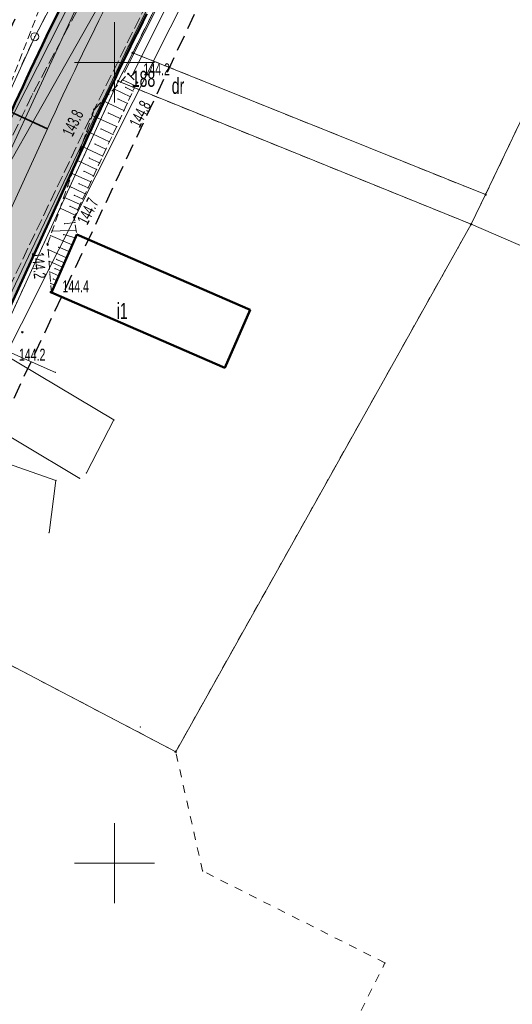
# Model space of a CAD drawing. Extents: x 6456700 to 6518119, y 5963420 to 5980059.
# Tile 136 of 256: x 6512263 to 6512294, y 5965890 to 5965952. Entities that reach past the tile are written whole.
import ezdxf
from ezdxf.enums import TextEntityAlignment as Align

# ---------------------------------------------------------------- set-up
doc = ezdxf.new("R2010")
doc.units = 0
doc.header["$MEASUREMENT"] = 0
for name, pattern in [('L_0_03', [1, 0.5, -0.5]), ('L_0_04', [1.5, 1, -0.5]), ('L_0_52', [1, 0.75, -0.25]), ('L_0_5A', [0.75, 0.5, -0.25])]:
    doc.linetypes.add(name, pattern=pattern)
doc.layers.get('0').update_dxf_attribs({"color": 2, "linetype": 'CONTINUOUS', "lineweight": 5})
for name, color, linetype, lineweight in [('000_Inne__niezydentyfikowane_', 7, 'CONTINUOUS', 18), ('18mm Kreska ciągła', 7, 'CONTINUOUS', 18), ('202_punkt_graniczny', 7, 'CONTINUOUS', 18), ('203_punkt_graniczny', 7, 'CONTINUOUS', 18), ('210_oznaczenie_konturu_uzytku_gruntowego', 96, 'CONTINUOUS', 18), ('211_numer_dzialki_ewidencyjnej', 7, 'CONTINUOUS', 18), ('218_kontur_uzytku_gruntowego', 96, 'L_0_03', 18), ('219_dzialka_ewidencyjna', 7, 'CONTINUOUS', 18), ('312_budynek_ewidencyjny', 7, 'CONTINUOUS', 18), ('312_oznaczenie_budynku_ewidencyjnego_Atr117', 7, 'CONTINUOUS', 18), ('35mm Ciągła', 7, 'CONTINUOUS', 35), ('50mm Kreska ciągła', 7, 'CONTINUOUS', 50), ('9mm Kreska ciągła', 252, 'CONTINUOUS', 9), ('jezdnia', 7, 'CONTINUOUS', 18), ('ogrodzenie_trwale', 7, 'CONTINUOUS', 18), ('pikieta_naturalna', 7, 'CONTINUOUS', 18), ('pikieta_naturalna_Atr2', 7, 'CONTINUOUS', 18), ('przewod_elektroenergetyczny_niskiego_napiecia', 7, 'CONTINUOUS', 18), ('przewod_kanalizacyjny', 7, 'CONTINUOUS', 18), ('przewod_telekomunikacyjny_podziemny', 7, 'CONTINUOUS', 18), ('przewod_wodociagowy', 7, 'CONTINUOUS', 18), ('sciana_oporowa__linia_', 7, 'CONTINUOUS', 18), ('siatka_krzyrzy', 7, 'CONTINUOUS', 18), ('skarpa_nieumocniona', 7, 'CONTINUOUS', 18), ('Zakres', 7, 'CONTINUOUS', 18)]:
    doc.layers.add(name, color=color, linetype=linetype, lineweight=lineweight)
doc.styles.get("Standard").update_dxf_attribs({"font": 'txt', "width": 0.75})

# ---------------------------------------------------------------- blocks, each defined once
blk = doc.blocks.new('mdcp_nowa')
at = {"layer": '203_punkt_graniczny', "linetype": 'Continuous', "lineweight": 18}
for points in [[(6495001.13, 5982400.555, 1), (6495001.13, 5982400.645, 1)], [(6495000.23, 5982398.775, 1), (6495000.23, 5982398.865, 1)], [(6495023.19, 5982391.695, 1), (6495023.19, 5982391.785, 1)], [(6495022.28, 5982389.845, 1), (6495022.28, 5982389.935, 1)], [(6495003.82, 5982356.915, 1), (6495003.82, 5982357.005, 1)]]:
    blk.add_hatch(color=18, dxfattribs=at).paths.add_polyline_path(points)
at = {"layer": 'pikieta_naturalna', "linetype": 'Continuous', "lineweight": 18}
for points in [[(6495000.85, 5982399.235, 1), (6495000.85, 5982399.325, 1)], [(6495001.4, 5982398.695, 1), (6495001.4, 5982398.785, 1)], [(6494998.73, 5982397.015, 1), (6494998.73, 5982397.105, 1)], [(6494997.48, 5982390.275, 1), (6494997.48, 5982390.365, 1)], [(6494995.81, 5982388.595, 1), (6494995.81, 5982388.685, 1)], [(6494996.01, 5982385.605, 1), (6494996.01, 5982385.695, 1)], [(6494994.23, 5982383.105, 1), (6494994.23, 5982383.195, 1)]]:
    blk.add_hatch(color=18, dxfattribs=at).paths.add_polyline_path(points)
at = {"layer": '000_Inne__niezydentyfikowane_', "linetype": 'Continuous', "lineweight": 18, "flags": 128}
for points in [[(6495001.3, 5982398.53), (6495000.5, 5982398.91)], [(6495000.99, 5982397.85), (6494999.95, 5982398.34)], [(6495001.16, 5982398.21), (6495000.7, 5982398.43)], [(6495000.58, 5982396.99), (6494999.25, 5982397.61)], [(6495000.8, 5982397.44), (6495000.21, 5982397.72)], [(6495000.12, 5982395.99), (6494998.6, 5982396.69)], [(6495000.35, 5982396.49), (6494999.6, 5982396.84)], [(6494999.89, 5982395.5), (6494999.16, 5982395.84)], [(6494999.68, 5982395.04), (6494998.26, 5982395.7)], [(6494999.26, 5982394.15), (6494997.93, 5982394.76)], [(6494999.46, 5982394.58), (6494998.78, 5982394.9)], [(6494999.06, 5982393.72), (6494998.42, 5982394.02)], [(6494998.87, 5982393.31), (6494997.63, 5982393.89)], [(6494998.51, 5982392.53), (6494997.35, 5982393.07)], [(6494998.69, 5982392.92), (6494998.09, 5982393.2)], [(6494998.17, 5982391.8), (6494997.08, 5982392.31)], [(6494998.34, 5982392.16), (6494997.78, 5982392.42)], [(6494997.85, 5982391.12), (6494996.83, 5982391.59)], [(6494998.01, 5982391.46), (6494997.48, 5982391.7)], [(6494997.54, 5982390.45), (6494996.59, 5982390.89)], [(6494997.7, 5982390.79), (6494997.21, 5982391.02)], [(6494997.52, 5982390.01), (6494996.87, 5982389.92)], [(6494997.35, 5982388.6), (6494996, 5982389.18)], [(6494997.59, 5982389.52), (6494996.09, 5982389.46)], [(6494997.54, 5982389.04), (6494996.82, 5982389.25)], [(6494997.16, 5982388.18), (6494996.51, 5982388.46)], [(6494997, 5982387.8), (6494995.84, 5982388.31)], [(6494996.75, 5982387.21), (6494995.9, 5982387.58)], [(6494996.87, 5982387.49), (6494996.37, 5982387.7)], [(6494996.51, 5982386.67), (6494995.95, 5982386.91)], [(6494996.64, 5982386.96), (6494996.28, 5982387.12)], [(6494996.26, 5982386.09), (6494996.01, 5982386.2)], [(6494996.39, 5982386.38), (6494996.18, 5982386.47)]]:
    blk.add_lwpolyline(points, dxfattribs=at)
at = {"layer": '000_Inne__niezydentyfikowane_'}
for p in [(6495000.5, 5982398.91), (6494999.95, 5982398.34), (6495000.7, 5982398.43), (6495001.16, 5982398.21), (6495001.3, 5982398.53), (6494999.25, 5982397.61), (6495000.21, 5982397.72), (6495000.99, 5982397.85), (6495000.58, 5982396.99), (6495000.8, 5982397.44), (6494998.6, 5982396.69), (6494999.6, 5982396.84), (6495000.35, 5982396.49), (6494999.16, 5982395.84), (6495000.12, 5982395.99), (6494998.26, 5982395.7), (6494999.89, 5982395.5), (6494997.93, 5982394.76), (6494998.78, 5982394.9), (6494999.46, 5982394.58), (6494999.68, 5982395.04), (6494998.42, 5982394.02), (6494999.26, 5982394.15), (6494997.63, 5982393.89), (6494998.87, 5982393.31), (6494999.06, 5982393.72), (6494997.35, 5982393.07), (6494998.09, 5982393.2), (6494998.69, 5982392.92), (6494997.08, 5982392.31), (6494997.78, 5982392.42), (6494998.34, 5982392.16), (6494998.51, 5982392.53), (6494996.83, 5982391.59), (6494997.48, 5982391.7), (6494998.01, 5982391.46), (6494998.17, 5982391.8), (6494996.59, 5982390.89), (6494997.21, 5982391.02), (6494997.85, 5982391.12), (6494997.54, 5982390.45), (6494997.7, 5982390.79), (6494996.87, 5982389.92), (6494997.52, 5982390.01), (6494996, 5982389.18), (6494996.09, 5982389.46), (6494996.82, 5982389.25), (6494997.54, 5982389.04), (6494997.59, 5982389.52), (6494996.51, 5982388.46), (6494997.35, 5982388.6), (6494995.84, 5982388.31), (6494997, 5982387.8), (6494997.16, 5982388.18), (6494995.9, 5982387.58), (6494996.37, 5982387.7), (6494996.75, 5982387.21), (6494996.87, 5982387.49), (6494995.95, 5982386.91), (6494996.28, 5982387.12), (6494996.51, 5982386.67), (6494996.64, 5982386.96), (6494996.01, 5982386.2), (6494996.18, 5982386.47), (6494996.26, 5982386.09), (6494996.39, 5982386.38)]:
    blk.add_point(p, dxfattribs=at)
at = {"layer": '202_punkt_graniczny', "color": 7, "linetype": 'Continuous', "lineweight": 18}
blk.add_circle((6494995.01, 5982401.6), 0.25, dxfattribs=at)
at = {"layer": '202_punkt_graniczny'}
blk.add_point((6494995.01, 5982401.6), dxfattribs=at)
at = {"layer": '203_punkt_graniczny', "color": 7, "linetype": 'Continuous', "lineweight": 18}
for centre in [(6495001.13, 5982400.6), (6495000.23, 5982398.82), (6495023.19, 5982391.74), (6495022.28, 5982389.89), (6495003.82, 5982356.96)]:
    blk.add_circle(centre, 0.045, dxfattribs=at)
at = {"layer": '203_punkt_graniczny'}
for p in [(6495001.13, 5982400.6), (6495000.23, 5982398.82), (6495023.19, 5982391.74), (6495022.28, 5982389.89), (6495003.82, 5982356.96)]:
    blk.add_point(p, dxfattribs=at)
at = {"layer": '218_kontur_uzytku_gruntowego', "lineweight": 18, "flags": 128}
for points in [[(6495021.2, 5982440.54), (6495001.13, 5982400.6)], [(6494995.01, 5982401.6), (6495002.19, 5982415.31)], [(6494974.22, 5982356.22), (6494995.01, 5982401.6)], [(6495001.13, 5982400.6), (6495000.23, 5982398.82)], [(6495023.19, 5982391.74), (6495001.13, 5982400.6)], [(6495000.23, 5982398.82), (6494985.44, 5982366.58)], [(6495022.28, 5982389.89), (6495000.23, 5982398.82)], [(6495023.19, 5982391.74), (6495026.53, 5982398.74)], [(6495022.28, 5982389.89), (6495023.19, 5982391.74)], [(6495003.82, 5982356.96), (6495022.28, 5982389.89)], [(6494985.44, 5982366.58), (6495003.82, 5982356.96)], [(6495005.5, 5982349.51), (6495003.82, 5982356.96)], [(6495016.9, 5982343.77), (6495005.5, 5982349.51)], [(6495013.16, 5982336.34), (6495016.9, 5982343.77)]]:
    blk.add_lwpolyline(points, dxfattribs=at)
at = {"layer": '218_kontur_uzytku_gruntowego'}
for p in [(6494995.01, 5982401.6), (6494995.01, 5982401.6), (6494995.01, 5982401.6), (6494995.01, 5982401.6), (6495001.13, 5982400.6), (6495001.13, 5982400.6), (6495001.13, 5982400.6), (6495001.13, 5982400.6), (6495001.13, 5982400.6), (6495001.13, 5982400.6), (6495000.23, 5982398.82), (6495000.23, 5982398.82), (6495000.23, 5982398.82), (6495000.23, 5982398.82), (6495000.23, 5982398.82), (6495000.23, 5982398.82), (6495023.19, 5982391.74), (6495023.19, 5982391.74), (6495023.19, 5982391.74), (6495023.19, 5982391.74), (6495022.28, 5982389.89), (6495022.28, 5982389.89), (6495022.28, 5982389.89), (6495022.28, 5982389.89), (6495003.82, 5982356.96), (6495003.82, 5982356.96), (6495003.82, 5982356.96), (6495003.82, 5982356.96), (6495005.5, 5982349.51), (6495005.5, 5982349.51), (6495016.9, 5982343.77), (6495016.9, 5982343.77)]:
    blk.add_point(p, dxfattribs=at)
at = {"layer": '219_dzialka_ewidencyjna', "color": 3, "linetype": 'Continuous', "lineweight": 18, "flags": 128}
for points in [[(6495021.2, 5982440.54), (6495001.13, 5982400.6)], [(6494995.01, 5982401.6), (6495002.19, 5982415.31)], [(6494974.22, 5982356.22), (6494995.01, 5982401.6)], [(6495001.13, 5982400.6), (6495000.23, 5982398.82)], [(6495001.13, 5982400.6), (6495023.19, 5982391.74)], [(6495000.23, 5982398.82), (6494985.44, 5982366.58)], [(6495000.23, 5982398.82), (6495022.28, 5982389.89)], [(6495023.19, 5982391.74), (6495026.53, 5982398.74)], [(6495022.28, 5982389.89), (6495023.19, 5982391.74)], [(6495003.82, 5982356.96), (6495022.28, 5982389.89)], [(6495022.28, 5982389.89), (6495056.57, 5982375.07)], [(6494985.44, 5982366.58), (6495003.82, 5982356.96)]]:
    blk.add_lwpolyline(points, dxfattribs=at)
at = {"layer": '219_dzialka_ewidencyjna', "color": 3}
for p in [(6494995.01, 5982401.6), (6494995.01, 5982401.6), (6495001.13, 5982400.6), (6495001.13, 5982400.6), (6495001.13, 5982400.6), (6495000.23, 5982398.82), (6495000.23, 5982398.82), (6495000.23, 5982398.82), (6495023.19, 5982391.74), (6495023.19, 5982391.74), (6495023.19, 5982391.74), (6495022.28, 5982389.89), (6495022.28, 5982389.89), (6495022.28, 5982389.89), (6495022.28, 5982389.89), (6495003.82, 5982356.96), (6495003.82, 5982356.96)]:
    blk.add_point(p, dxfattribs=at)
at = {"layer": '312_budynek_ewidencyjny', "color": 7, "linetype": 'Continuous', "lineweight": 50, "flags": 128}
for points in [[(6494996.06, 5982385.63), (6494997.63, 5982389.25)], [(6494997.63, 5982389.25), (6495008.47, 5982384.55)], [(6495006.9, 5982380.93), (6494996.06, 5982385.63)], [(6495008.47, 5982384.55), (6495006.9, 5982380.93)]]:
    blk.add_lwpolyline(points, dxfattribs=at)
at = {"layer": '312_budynek_ewidencyjny'}
for p in [(6494997.63, 5982389.25), (6494997.63, 5982389.25), (6494996.06, 5982385.63), (6494996.06, 5982385.63), (6495008.47, 5982384.55), (6495008.47, 5982384.55), (6495006.9, 5982380.93), (6495006.9, 5982380.93)]:
    blk.add_point(p, dxfattribs=at)
at = {"layer": 'jezdnia', "color": 7, "linetype": 'L_0_52', "lineweight": 18, "flags": 128}
blk.add_lwpolyline([(6495134.37, 5982583.3), (6495113.38, 5982574.25), (6495104.78, 5982567.21), (6495094.42, 5982556.42), (6495077.25, 5982527.64), (6495065.47, 5982509.01), (6495049.82, 5982491.48), (6495035, 5982466.78), (6495029.3, 5982456), (6495014.86, 5982429.39), (6495004.75, 5982409.18), (6494998.73, 5982397.06), (6494987.52, 5982373.63), (6494982.83, 5982364.72), (6494972.31, 5982345.03), (6494970.53, 5982342.23), (6494960.57, 5982327.01), (6494956.04, 5982320.35), (6494947.33, 5982304.72), (6494935.61, 5982281.93), (6494926.04, 5982257.99), (6494919.72, 5982242.45), (6494913.81, 5982225.8), (6494910.48, 5982216.25), (6494906.14, 5982216.99), (6494909.9, 5982227.31), (6494916.12, 5982243.16), (6494921.48, 5982258.77), (6494931.15, 5982282.69), (6494943.64, 5982306.31), (6494959.06, 5982330.89), (6494969.1, 5982347.08), (6494979.83, 5982365.44), (6494985.75, 5982378.98), (6494994.88, 5982398.03), (6495001.66, 5982410.76), (6495011.8, 5982430.8), (6495026, 5982457.23), (6495032.25, 5982468.97), (6495046.11, 5982493.71), (6495063.09, 5982514.09), (6495073.26, 5982529.52), (6495082.96, 5982547.05), (6495093.01, 5982560.56), (6495101.98, 5982569.59), (6495101.3, 5982571.6), (6495108.99, 5982577.59), (6495110.03, 5982578.44), (6495121.58, 5982583.64), (6495122.46, 5982584.02), (6495130.77, 5982587.79), (6495134.82, 5982589.62), (6495140.56, 5982589.08), (6495141.32, 5982585.54)], close=True, dxfattribs=at)
at = {"layer": 'jezdnia'}
for p in [(6494994.88, 5982398.03), (6494998.73, 5982397.06)]:
    blk.add_point(p, dxfattribs=at)
at = {"layer": 'ogrodzenie_trwale'}
for p in [(6495000.85, 5982399.28), (6495001.4, 5982398.74), (6494997.48, 5982390.32), (6495022.26, 5982389.87), (6494997.63, 5982389.25), (6494996.06, 5982385.63), (6495001.61, 5982358.51)]:
    blk.add_point(p, dxfattribs=at)
at = {"layer": 'pikieta_naturalna', "color": 7, "linetype": 'Continuous', "lineweight": 18}
for centre in [(6495000.85, 5982399.28), (6495001.4, 5982398.74), (6494998.73, 5982397.06), (6494997.48, 5982390.32), (6494995.81, 5982388.64), (6494996.01, 5982385.65), (6494994.23, 5982383.15)]:
    blk.add_circle(centre, 0.045, dxfattribs=at)
at = {"layer": 'pikieta_naturalna'}
for p in [(6495000.85, 5982399.28), (6495001.4, 5982398.74), (6494998.73, 5982397.06), (6494997.48, 5982390.32), (6494995.81, 5982388.64), (6494996.01, 5982385.65), (6494994.23, 5982383.15)]:
    blk.add_point(p, dxfattribs=at)
at = {"layer": 'przewod_elektroenergetyczny_niskiego_napiecia', "color": 1, "linetype": 'Continuous', "lineweight": 18, "flags": 128}
blk.add_lwpolyline([(6494991.84, 5982379.08), (6495008.11, 5982411.42)], dxfattribs=at)
at = {"layer": 'przewod_kanalizacyjny', "color": 34, "linetype": 'Continuous', "lineweight": 18, "flags": 128}
for points in [[(6494999.92, 5982408.39), (6494988.61, 5982384.03), (6494977.39, 5982361.98)], [(6494988.61, 5982384.03), (6494996.3, 5982380.64)]]:
    blk.add_lwpolyline(points, dxfattribs=at)
at = {"layer": 'przewod_kanalizacyjny'}
blk.add_point((6494996.3, 5982380.64), dxfattribs=at)
at = {"layer": 'przewod_telekomunikacyjny_podziemny', "color": 30, "linetype": 'Continuous', "lineweight": 18, "flags": 128}
for points in [[(6494901.62, 5982190.73), (6494906.93, 5982205.38), (6494911.62, 5982220.93), (6494915.73, 5982231.59), (6494911.08, 5982233.33), (6494928.49, 5982275.35), (6494946.57, 5982313.81), (6494960.48, 5982334.35), (6494965.17, 5982341.38), (6494972.14, 5982353.83), (6494985.3, 5982378.53), (6494993.02, 5982395.45), (6495008.18, 5982425.35), (6495017.88, 5982443.43), (6495022.56, 5982450.66), (6495031.38, 5982466.91), (6495039.03, 5982482.79), (6495040.55, 5982485.59), (6495048.7, 5982498.93), (6495056.63, 5982506.55), (6495061.71, 5982512.37), (6495068.26, 5982521.25), (6495074.92, 5982532.24)], [(6495079.35, 5982530.1), (6495069.82, 5982513.52), (6495056.99, 5982497.18), (6495053.61, 5982496.6), (6495048.81, 5982491.02), (6495045.68, 5982486.07), (6495035.4, 5982467.7), (6495024.87, 5982448.34), (6495020.12, 5982439.66), (6495011.73, 5982422.62), (6495000.86, 5982401), (6494989.14, 5982376.4), (6494979.09, 5982355.95), (6494962.09, 5982330.47)], [(6494985.3, 5982378.53), (6494989.14, 5982376.4), (6494996.33, 5982373.9), (6494995.91, 5982370.63)]]:
    blk.add_lwpolyline(points, dxfattribs=at)
at = {"layer": 'przewod_telekomunikacyjny_podziemny'}
for p in [(6495000.86, 5982401), (6494996.33, 5982373.9), (6494995.91, 5982370.63)]:
    blk.add_point(p, dxfattribs=at)
at = {"layer": 'przewod_wodociagowy', "color": 5, "linetype": 'Continuous', "lineweight": 18, "flags": 128}
for points in [[(6495017.75, 5982443.85), (6495018.43, 5982443.5), (6495020.19, 5982442.47), (6495019.93, 5982441.89), (6495017.22, 5982436.61), (6495011.99, 5982426.45), (6494988.27, 5982384.63), (6494977.81, 5982365.14), (6494958.57, 5982329.31)], [(6494997.82, 5982374.02), (6494990.43, 5982378.42), (6494979.89, 5982385.17), (6494955.52, 5982368.37), (6494955.2, 5982366.88)], [(6494988.27, 5982384.63), (6494999.96, 5982377.67), (6494998.24, 5982374.36)]]:
    blk.add_lwpolyline(points, dxfattribs=at)
at = {"layer": 'przewod_wodociagowy'}
for p in [(6494999.96, 5982377.67), (6494998.24, 5982374.36), (6494997.82, 5982374.02)]:
    blk.add_point(p, dxfattribs=at)
at = {"layer": 'sciana_oporowa__linia_', "color": 7, "linetype": 'Continuous', "lineweight": 18, "flags": 128}
for points in [[(6495000.627, 5982399.393), (6495006.786, 5982411.63), (6495009.065, 5982416.38), (6495016.92, 5982432.204), (6495019.729, 5982432.063), (6495022.242, 5982430.928)], [(6495001.073, 5982399.168), (6495007.234, 5982411.41), (6495009.514, 5982416.16), (6495017.28, 5982431.596), (6495019.611, 5982431.557), (6495022.037, 5982430.472)]]:
    blk.add_lwpolyline(points, dxfattribs=at)
at = {"layer": 'sciana_oporowa__linia_'}
for p in [(6495000.627, 5982399.393), (6495001.073, 5982399.168)]:
    blk.add_point(p, dxfattribs=at)
at = {"layer": 'siatka_krzyrzy', "linetype": 'Continuous', "lineweight": 18, "flags": 128}
for points in [[(6495000, 5982397.5), (6495000, 5982402.5)], [(6494997.5, 5982400), (6495002.5, 5982400)], [(6495000, 5982347.5), (6495000, 5982352.5)], [(6494997.5, 5982350), (6495002.5, 5982350)]]:
    blk.add_lwpolyline(points, dxfattribs=at)
at = {"layer": 'skarpa_nieumocniona', "color": 7, "linetype": 'L_0_5A', "lineweight": 18, "flags": 128}
for points in [[(6494997.75, 5982409.63), (6494992.99, 5982397.39), (6494988.93, 5982387.32), (6494983.93, 5982380.85), (6494978.03, 5982367.95), (6494956.82, 5982374.63), (6494970.3, 5982399.19), (6494978.56, 5982427.79), (6494996.54, 5982415.24)], [(6494995.81, 5982388.64), (6494998.73, 5982397.06), (6495000.85, 5982399.28), (6495001.4, 5982398.74), (6494997.48, 5982390.32), (6494997.63, 5982389.25), (6494996.06, 5982385.63)]]:
    blk.add_lwpolyline(points, close=True, dxfattribs=at)
at = {"layer": 'skarpa_nieumocniona'}
for p in [(6495000.85, 5982399.28), (6495000.85, 5982399.28), (6495001.4, 5982398.74), (6495001.4, 5982398.74), (6494998.73, 5982397.06), (6494998.73, 5982397.06), (6494997.48, 5982390.32), (6494997.48, 5982390.32), (6494997.63, 5982389.25), (6494997.63, 5982389.25), (6494995.81, 5982388.64), (6494995.81, 5982388.64), (6494996.06, 5982385.63), (6494996.06, 5982385.63)]:
    blk.add_point(p, dxfattribs=at)
at = {"layer": 'Zakres', "linetype": 'L_0_04', "lineweight": 25, "flags": 128}
blk.add_lwpolyline([(6495113.77, 5985050.22), (6495121.12, 5984877.07), (6495125.76, 5984757.87), (6495129.89, 5984649.81), (6495141.08, 5984611.3), (6495145.77, 5984544.53), (6495147.36, 5984487.27), (6495157.22, 5984392.07), (6495162.95, 5984387.45), (6495180.24, 5984384.16), (6495229.5, 5984386.61), (6495251.65, 5984373.41), (6495258.77, 5984357.12), (6495255.44, 5984330.44), (6495250.77, 5984304.39), (6495252.21, 5984282.78), (6495255.46, 5984256.45), (6495254.94, 5984238.25), (6495266.4, 5984211), (6495277.24, 5984182.33), (6495294.2, 5984133.19), (6495300.94, 5984095.37), (6495313.24, 5984037.69), (6495317.44, 5983978.18), (6495300.35, 5983922.18), (6495282.35, 5983883.38), (6495266.21, 5983862.23), (6495242.03, 5983839.67), (6495211.11, 5983816.86), (6495158.26, 5983772.66), (6495130.6, 5983651.16), (6495116.31, 5983543.43), (6495129.51, 5983346.73), (6495134.58, 5983264.71), (6495139.64, 5983186.97), (6495193.25, 5983077.94), (6495199.2, 5983041.97), (6495206.23, 5983026), (6495208.96, 5983004.88), (6495202.27, 5982979.48), (6495202.42, 5982950.13), (6495209.35, 5982897.38), (6495215.97, 5982850.34), (6495228.6, 5982809.97), (6495226.85, 5982778.82), (6495225.04, 5982750.56), (6495220.26, 5982723.37), (6495226.54, 5982679.97), (6495206.06, 5982669.48), (6495192.68, 5982657.71), (6495184.57, 5982648.65), (6495174.78, 5982624.58), (6495164.23, 5982604.61), (6495150.7, 5982588.3), (6495137.69, 5982582.43), (6495118.26, 5982573.75), (6495100.35, 5982558.42), (6495090.36, 5982544.99), (6495075.87, 5982519.06), (6495060.83, 5982499.68), (6495049.41, 5982485.49), (6495035.07, 5982459.7), (6495006.7, 5982406.64), (6494980.89, 5982351.84), (6494944.35, 5982293.29), (6494925.72, 5982250.11), (6494905.2, 5982190.37), (6494898.43, 5982153.5), (6494879.51, 5982063.89), (6494864.14, 5981992.66), (6494816.93, 5981768.61), (6494777.79, 5981577.7), (6494739.84, 5981394.72), (6494718.65, 5981297.89), (6494716.45, 5981237.31), (6494738.62, 5981208.21), (6494776.48, 5981173.06), (6494817.16, 5981137.44), (6494847.63, 5981109.8), (6494877.39, 5981077.08), (6494912.75, 5981030.55), (6494916.06, 5981014.71), (6494903.86, 5980957.01), (6494916.13, 5980953.51), (6494892.32, 5980927.59), (6494850.7, 5980858.8), (6494806.81, 5980779.89), (6494785.1, 5980753.49), (6494715.22, 5980723.29), (6494679.96, 5980686.78), (6494651.35, 5980651.29), (6494549.14, 5980683.24), (6494511.84, 5980659.66), (6494443.61, 5980630.33), (6494428.78, 5980598.6), (6494431.58, 5980579.46), (6494420.56, 5980549.76), (6494416.45, 5980528.2), (6494403.86, 5980507.16), (6494388.89, 5980482.96), (6494365.32, 5980407.99), (6494335.67, 5980315.15), (6494332.29, 5980297.41), (6494335.1, 5980278.18), (6494347.25, 5980254.84), (6494336.79, 5980250.09), (6494300.04, 5980271.34), (6494320.8, 5980301.43), (6494336.81, 5980349.17), (6494344.85, 5980380.92), (6494360.85, 5980437.13), (6494374.18, 5980476.38), (6494386.14, 5980498.84), (6494403.02, 5980528.52), (6494411.33, 5980563.19), (6494420.84, 5980586.25), (6494420.25, 5980601.11), (6494434.95, 5980635.94), (6494446.75, 5980644.99), (6494465.77, 5980647.27), (6494513.02, 5980669.46), (6494507.85, 5980679.68), (6494547.89, 5980705.83), (6494570.06, 5980691.34), (6494636.17, 5980669.05), (6494706.14, 5980756.86), (6494742.78, 5980772.58), (6494798.53, 5980814.27), (6494826.12, 5980867.97), (6494849.57, 5980908.6), (6494845.35, 5980942.01), (6494853.94, 5980970.83), (6494891.08, 5980960.54), (6494890.11, 5980965.73), (6494903.94, 5981025.69), (6494869.98, 5981070.3), (6494770.97, 5981160.58), (6494728.18, 5981200.64), (6494706.13, 5981229.56), (6494707.94, 5981299.75), (6494728.84, 5981398.1), (6494767.06, 5981580.19), (6494806.17, 5981770.55), (6494854.36, 5981994.76), (6494869.73, 5982065.97), (6494888.61, 5982155.44), (6494891.67, 5982173.95), (6494895.82, 5982197.45), (6494916.38, 5982253.72), (6494935.47, 5982297.95), (6494954.97, 5982331.67), (6494972.09, 5982356.64), (6494997.76, 5982411.14), (6495026.29, 5982464.48), (6495041.09, 5982491.09), (6495052.99, 5982505.88), (6495067.51, 5982524.6), (6495081.94, 5982550.43), (6495092.99, 5982565.28), (6495112.86, 5982582.29), (6495133.59, 5982591.55), (6495144.48, 5982596.46), (6495155.87, 5982610.19), (6495165.7, 5982628.8), (6495175.96, 5982654.03), (6495185.62, 5982664.83), (6495200.4, 5982677.82), (6495212.49, 5982688.04), (6495209.64, 5982723.43), (6495215.22, 5982750.57), (6495216.87, 5982779.54), (6495218.31, 5982809.31), (6495206.86, 5982847.92), (6495199.44, 5982894.74), (6495192.11, 5982948.71), (6495190.16, 5982979.24), (6495183.47, 5983075.16), (6495129.79, 5983184.34), (6495124.6, 5983264.07), (6495119.53, 5983346.09), (6495106.27, 5983543.75), (6495120.74, 5983652.9), (6495148.75, 5983779.42), (6495204.15, 5983826.04), (6495273.41, 5983889.36), (6495288.53, 5983927.42), (6495300.83, 5983964.69), (6495303.91, 5983980.14), (6495301.32, 5984039.55), (6495291.1, 5984093.63), (6495284.5, 5984130.67), (6495267.84, 5984178.93), (6495257.12, 5984207.3), (6495244.96, 5984236.19), (6495244.79, 5984255.42), (6495242.25, 5984281.97), (6495240.71, 5984304.95), (6495245.55, 5984331.94), (6495248.51, 5984355.64), (6495243.77, 5984366.47), (6495226.98, 5984376.47), (6495179.54, 5984374.12), (6495158.61, 5984378.09), (6495147.7, 5984386.91), (6495137.38, 5984486.61), (6495135.78, 5984544.04), (6495131.18, 5984609.54), (6495119.95, 5984648.2), (6495115.76, 5984757.49), (6495111.12, 5984876.67), (6495103.73, 5985050.93), (6495109.36, 5985081.73), (6495120.41, 5985085.88)], close=True, dxfattribs=at)
at = {"layer": '210_oznaczenie_konturu_uzytku_gruntowego', "lineweight": 20, "width": 0.66}
blk.add_text('dr', height=1, dxfattribs=at).set_placement((6495003.57, 5982399.03), align=Align.TOP_LEFT)
at = {"layer": '211_numer_dzialki_ewidencyjnej', "color": 7, "lineweight": 20, "width": 0.66}
blk.add_text('188', height=1, dxfattribs=at).set_placement((6495001.07, 5982399.47), align=Align.TOP_LEFT)
at = {"layer": '312_oznaczenie_budynku_ewidencyjnego_Atr117', "color": 7, "lineweight": 20, "width": 0.66}
blk.add_text('i1', height=1, dxfattribs=at).set_placement((6495000.13, 5982384.98), align=Align.TOP_LEFT)
at = {"layer": 'pikieta_naturalna_Atr2', "color": 7, "lineweight": 15, "width": 0.66}
for s, p in [('144.2', (6495001.8, 5982399.94)), ('144.4', (6494996.74, 5982386.39)), ('144.2', (6494994.02, 5982382.12))]:
    blk.add_text(s, height=0.75, dxfattribs=at).set_placement(p, align=Align.TOP_LEFT)
for s, rotation, p in [('144.8', 63.3, (6495000.89, 5982396.21)), ('143.8', 64.4, (6494996.69, 5982395.63)), ('144.7', 63.3, (6494997.62, 5982390.137)), ('144.2', 274.7, (6494995.58, 5982388.18))]:
    blk.add_text(s, height=0.75, rotation=rotation, dxfattribs=at).set_placement(p, align=Align.TOP_LEFT)

msp = doc.modelspace()

# ---------------------------------------------------------------- block references
at = {"linetype": 'ByBlock'}
msp.add_blockref('mdcp_nowa', (17268.786, -16450.998), dxfattribs=at)

# ---------------------------------------------------------------- next in the draw order: hatches: boundary and pattern name
at = {"layer": '9mm Kreska ciągła'}
h = msp.add_hatch(dxfattribs=at)
h.set_pattern_fill('SAND_AND_LIME', color=4, scale=0.1)
h.set_pattern_definition([(37.5, (6512163.41104, 5965706.02106), (-0.006803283, 0.208096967), [0, -0.16416, 0, -0.1836, 0, -0.1755]), (7.5, (6512163.41104, 5965706.02106), (0.19113588, 0.30479178), [0, -0.08856, 0, -0.14796, 0, -0.0567]), (-32.5, (6512163.2782, 5965706.02106), (0.33632732, 0.00061118), [0, -0.054, 0, -0.1944, 0, -0.2538]), (-42.5, (6512163.2782, 5965706.02106), (0.32466167, 0.09478896), [0, -0.027, 0, -0.12744, 0, -0.1458])])
edge = h.paths.add_edge_path()
edge.add_line((6512494.454, 5966351.121), (6512492.815, 5966327.914))
edge.add_arc((6512641.445, 5966317.419), 149, 175.96099, 178.25385)
edge.add_line((6512492.514, 5966321.96), (6512491.933, 5966302.891))
edge.add_arc((6512440.957, 5966304.445), 51, 348.13301, 358.25385, ccw=False)
edge.add_line((6512490.867, 5966293.957), (6512486.741, 5966274.321))
edge.add_arc((6512500.441, 5966271.442), 14, 168.13301, 189.66075)
edge.add_line((6512486.64, 5966269.093), (6512490.395, 5966247.035))
edge.add_line((6512490.395, 5966247.035), (6512490.607, 5966245.791))
edge.add_arc((6512474.833, 5966243.106), 16, 357.41334, 369.66075, ccw=False)
edge.add_line((6512490.817, 5966242.384), (6512490.724, 5966240.322))
edge.add_arc((6512474.74, 5966241.044), 16, 304.69475, 357.41334, ccw=False)
edge.add_line((6512483.848, 5966227.889), (6512479.157, 5966224.642))
edge.add_arc((6512563.968, 5966102.134), 149, 124.69475, 128.17467)
edge.add_line((6512471.877, 5966219.268), (6512459.798, 5966209.771))
edge.add_arc((6512468.451, 5966198.766), 14, 128.17467, 146.52826)
edge.add_line((6512456.773, 5966206.487), (6512454.137, 5966202.499))
edge.add_arc((6512536.718, 5966147.898), 99, 146.52826, 150.19331)
edge.add_line((6512450.815, 5966197.109), (6512447.264, 5966190.909))
edge.add_arc((6512533.167, 5966141.699), 99, 150.19331, 155.56334)
edge.add_line((6512443.035, 5966182.654), (6512432.867, 5966160.275))
edge.add_arc((6512409.196, 5966171.031), 26, 321.1758, 335.56334, ccw=False)
edge.add_line((6512429.452, 5966154.731), (6512421.621, 5966145))
edge.add_arc((6512409.156, 5966155.031), 16, 309.59305, 321.1758, ccw=False)
edge.add_line((6512419.353, 5966142.701), (6512410.592, 5966135.455))
edge.add_arc((6512400.395, 5966147.785), 16, 291.72006, 309.59305, ccw=False)
edge.add_line((6512406.316, 5966132.921), (6512399.28, 5966130.118))
edge.add_arc((6512417.414, 5966084.597), 49, 111.72006, 118.67866)
edge.add_line((6512393.899, 5966127.586), (6512378.766, 5966119.308))
edge.add_arc((6512390.283, 5966098.252), 24, 118.67866, 130.97644)
edge.add_line((6512374.545, 5966116.372), (6512369.458, 5966111.954))
edge.add_arc((6512385.196, 5966093.834), 24, 130.97644, 144.24742)
edge.add_line((6512365.719, 5966107.857), (6512360.498, 5966100.604))
edge.add_arc((6512392.148, 5966077.817), 39, 144.24742, 151.71864)
edge.add_line((6512357.804, 5966096.296), (6512346.179, 5966074.69))
edge.add_arc((6512310.073, 5966094.116), 41, 323.54004, 331.71864, ccw=False)
edge.add_line((6512343.048, 5966069.751), (6512332.977, 5966056.12))
edge.add_arc((6512291.959, 5966086.427), 51, 314.86874, 323.54004, ccw=False)
edge.add_line((6512327.939, 5966050.283), (6512325.436, 5966047.791))
edge.add_arc((6512381.169, 5965991.802), 79, 134.86874, 142.03498)
edge.add_line((6512318.887, 5966040.401), (6512317.812, 5966039.024))
edge.add_arc((6512348.559, 5966015.032), 39, 142.03498, 151.90193)
edge.add_line((6512314.155, 5966033.4), (6512307.014, 5966020.024))
edge.add_arc((6512085.596, 5966138.241), 251, 330.1315, 331.90193, ccw=False)
edge.add_line((6512303.256, 5966013.24), (6512293.172, 5965995.681))
edge.add_arc((6512509.097, 5965871.676), 249, 150.1315, 153.31422)
edge.add_line((6512286.62, 5965983.501), (6512270.802, 5965952.031))
edge.add_arc((6512493.279, 5965840.205), 249, 153.31422, 155.41165)
edge.add_line((6512266.858, 5965943.813), (6512249.846, 5965906.636))
edge.add_arc((6512203.471, 5965927.857), 51, 325.40047, 335.41165, ccw=False)
edge.add_line((6512245.451, 5965898.897), (6512232.463, 5965880.07))
edge.add_arc((6512313.954, 5965823.854), 99, 145.40047, 150.15364)
edge.add_line((6512228.085, 5965873.124), (6512213.877, 5965848.362))
edge.add_arc((6512299.746, 5965799.092), 99, 150.15364, 156.12969)
edge.add_line((6512209.214, 5965839.154), (6512198.858, 5965815.752))
edge.add_arc((6512518.006, 5965674.523), 349, 156.12969, 156.8073)
edge.add_line((6512197.211, 5965811.968), (6512194.929, 5965806.643))
edge.add_arc((6512331.888, 5965747.963), 149, 156.8073, 160.58951)
edge.add_line((6512191.357, 5965797.481), (6512178.615, 5965761.319))
edge.add_arc((6511941.881, 5965844.735), 251, 339.22463, 340.58951, ccw=False)
edge.add_line((6512176.561, 5965755.704), (6512169.456, 5965736.976))
edge.add_arc((6512195.168, 5965727.222), 27.5, 159.22463, 216.73933)
edge.add_line((6512173.13, 5965710.772), (6512174.444, 5965709.012))
edge.add_line((6512174.444, 5965709.012), (6512170.437, 5965706.021))
edge.add_line((6512170.437, 5965706.021), (6512164.212, 5965719.71))
edge.add_arc((6512161.212, 5965719.741), 3, 359.40734, 370.87144)
edge.add_arc((6512205.039, 5965728.159), 41.628, 165.26056, 190.87144, ccw=False)
edge.add_line((6512164.781, 5965738.75), (6512171.886, 5965757.477))
edge.add_arc((6511941.881, 5965844.735), 246, 339.22463, 340.58951)
edge.add_line((6512173.899, 5965762.981), (6512186.641, 5965799.143))
edge.add_arc((6512331.888, 5965747.963), 154, 156.8073, 160.58951, ccw=False)
edge.add_line((6512190.333, 5965808.612), (6512192.615, 5965813.937))
edge.add_arc((6512518.006, 5965674.523), 354, 156.12969, 156.8073, ccw=False)
edge.add_line((6512194.286, 5965817.775), (6512204.642, 5965841.178))
edge.add_arc((6512299.746, 5965799.092), 104, 150.15364, 156.12969, ccw=False)
edge.add_line((6512209.541, 5965850.851), (6512223.749, 5965875.613))
edge.add_arc((6512313.954, 5965823.854), 104, 145.40047, 150.15364, ccw=False)
edge.add_line((6512228.348, 5965882.91), (6512241.335, 5965901.737))
edge.add_arc((6512203.471, 5965927.857), 46, 325.40047, 335.41165)
edge.add_line((6512245.3, 5965908.717), (6512262.312, 5965945.894))
edge.add_arc((6512493.279, 5965840.205), 254, 153.31422, 155.41165, ccw=False)
edge.add_line((6512266.334, 5965954.276), (6512282.153, 5965985.747))
edge.add_arc((6512509.097, 5965871.676), 254, 150.1315, 153.31422, ccw=False)
edge.add_line((6512288.836, 5965998.171), (6512298.92, 5966015.73))
edge.add_arc((6512085.596, 5966138.241), 246, 330.1315, 331.90193)
edge.add_line((6512302.603, 5966022.379), (6512309.745, 5966035.755))
edge.add_arc((6512348.559, 5966015.032), 44, 142.03498, 151.90193, ccw=False)
edge.add_line((6512313.87, 5966042.1), (6512314.945, 5966043.477))
edge.add_arc((6512381.169, 5965991.802), 84, 134.86874, 142.03498, ccw=False)
edge.add_line((6512321.909, 5966051.335), (6512324.411, 5966053.826))
edge.add_arc((6512291.959, 5966086.427), 46, 314.86874, 323.54004)
edge.add_line((6512328.955, 5966059.091), (6512339.027, 5966072.722))
edge.add_arc((6512310.073, 5966094.116), 36, 323.54004, 331.71864)
edge.add_line((6512341.776, 5966077.059), (6512353.4, 5966098.665))
edge.add_arc((6512392.148, 5966077.817), 44, 144.24742, 151.71864, ccw=False)
edge.add_line((6512356.44, 5966103.526), (6512361.662, 5966110.778))
edge.add_arc((6512385.196, 5966093.834), 29, 130.97644, 144.24742, ccw=False)
edge.add_line((6512366.18, 5966115.728), (6512371.267, 5966120.147))
edge.add_arc((6512390.283, 5966098.252), 29, 118.67866, 130.97644, ccw=False)
edge.add_line((6512376.366, 5966123.695), (6512391.499, 5966131.972))
edge.add_arc((6512417.414, 5966084.597), 54, 111.72006, 118.67866, ccw=False)
edge.add_line((6512397.43, 5966134.763), (6512404.466, 5966137.566))
edge.add_arc((6512400.395, 5966147.785), 11, 291.72006, 309.59305)
edge.add_line((6512407.405, 5966139.308), (6512409.544, 5966141.077))
edge.add_line((6512409.544, 5966141.077), (6512412.36, 5966140.811))
edge.add_line((6512412.36, 5966140.811), (6512417.441, 5966145.013))
edge.add_arc((6512409.156, 5966155.031), 13, 309.59305, 321.1758)
edge.add_line((6512419.284, 5966146.881), (6512427.115, 5966156.612))
edge.add_arc((6512409.196, 5966171.031), 23, 321.1758, 335.56334)
edge.add_line((6512430.135, 5966161.516), (6512434.645, 5966171.44))
edge.add_line((6512434.645, 5966171.44), (6512440.928, 5966185.268))
edge.add_line((6512440.928, 5966185.268), (6512439.963, 5966187.841))
edge.add_arc((6512668.213, 5966069.673), 257.025, 151.22581, 152.62894, ccw=False)
edge.add_line((6512442.925, 5966193.394), (6512446.477, 5966199.594))
edge.add_arc((6512536.718, 5966147.898), 104, 146.52826, 150.19331, ccw=False)
edge.add_line((6512449.966, 5966205.257), (6512452.602, 5966209.244))
edge.add_arc((6512468.451, 5966198.766), 19, 128.17467, 146.52826, ccw=False)
edge.add_line((6512456.708, 5966213.702), (6512468.787, 5966223.198))
edge.add_arc((6512563.968, 5966102.134), 154, 124.69475, 128.17467, ccw=False)
edge.add_line((6512476.311, 5966228.753), (6512481.002, 5966232))
edge.add_arc((6512474.74, 5966241.044), 11, 304.69475, 357.41334)
edge.add_line((6512485.729, 5966240.548), (6512485.822, 5966242.609))
edge.add_arc((6512474.833, 5966243.106), 11, 357.41334, 369.66075)
edge.add_line((6512485.677, 5966244.952), (6512485.4, 5966246.584))
edge.add_line((6512485.4, 5966246.584), (6512485.465, 5966247.035))
edge.add_line((6512485.465, 5966247.035), (6512481.305, 5966271.715))
edge.add_line((6512481.305, 5966271.715), (6512486.925, 5966298.805))
edge.add_line((6512486.925, 5966298.805), (6512487.695, 5966325.335))
edge.add_line((6512487.695, 5966325.335), (6512488.895, 5966340.485))
edge.add_line((6512488.895, 5966340.485), (6512488.714, 5966340.814))
edge.add_line((6512488.714, 5966340.814), (6512489.699, 5966354.77))
edge.add_line((6512489.699, 5966354.77), (6512494.454, 5966351.121))

# ---------------------------------------------------------------- next in the draw order: linework, layer by layer
at = {"layer": '18mm Kreska ciągła', "color": 4, "ltscale": 0.1}
msp.add_lwpolyline([(6512268.568, 5965953.153, 0.009152), (6512264.585, 5965944.854), (6512247.573, 5965907.677, -0.04371), (6512243.393, 5965900.317), (6512230.406, 5965881.49, 0.020743), (6512225.917, 5965874.369), (6512211.709, 5965849.606, 0.026081), (6512206.928, 5965840.166), (6512196.572, 5965816.764, 0.002957), (6512194.913, 5965812.952), (6512192.631, 5965807.628, 0.016505), (6512188.999, 5965798.312), (6512176.257, 5965762.15, -0.005955), (6512174.223, 5965756.591), (6512167.118, 5965737.863, 0.25636), (6512171.127, 5965709.276), (6512172.44, 5965707.517)], format="xyb", dxfattribs=at)
at = {"layer": '35mm Ciągła'}
msp.add_line((6512264.585, 5965944.854), (6512237.305, 5965957.336), dxfattribs=at)
at = {"layer": '50mm Kreska ciągła', "color": 5, "ltscale": 0.1}
for points in [[(6512164.781, 5965738.75), (6512171.886, 5965757.477, 0.005955), (6512173.899, 5965762.981), (6512186.641, 5965799.143, -0.016505), (6512190.333, 5965808.612), (6512192.615, 5965813.937, -0.002957), (6512194.286, 5965817.775), (6512204.642, 5965841.178, -0.026081), (6512209.541, 5965850.851), (6512223.749, 5965875.613, -0.020743), (6512228.348, 5965882.91), (6512241.335, 5965901.737, 0.04371), (6512245.3, 5965908.717), (6512262.312, 5965945.894, -0.009152), (6512266.334, 5965954.276)], [(6512270.802, 5965952.031, 0.009152), (6512266.858, 5965943.813), (6512249.846, 5965906.636, -0.04371), (6512245.451, 5965898.897), (6512232.463, 5965880.07, 0.020743), (6512228.085, 5965873.124), (6512213.877, 5965848.362, 0.026081), (6512209.214, 5965839.154), (6512198.858, 5965815.752, 0.002957), (6512197.211, 5965811.968), (6512194.929, 5965806.643, 0.016505), (6512191.357, 5965797.481), (6512178.615, 5965761.319, -0.005955), (6512176.561, 5965755.704), (6512169.456, 5965736.976, 0.25636), (6512173.13, 5965710.772), (6512174.444, 5965709.012), (6512170.437, 5965706.021), (6512164.212, 5965719.71)]]:
    msp.add_lwpolyline(points, format="xyb", dxfattribs=at)

doc.saveas('drawing.dxf')
